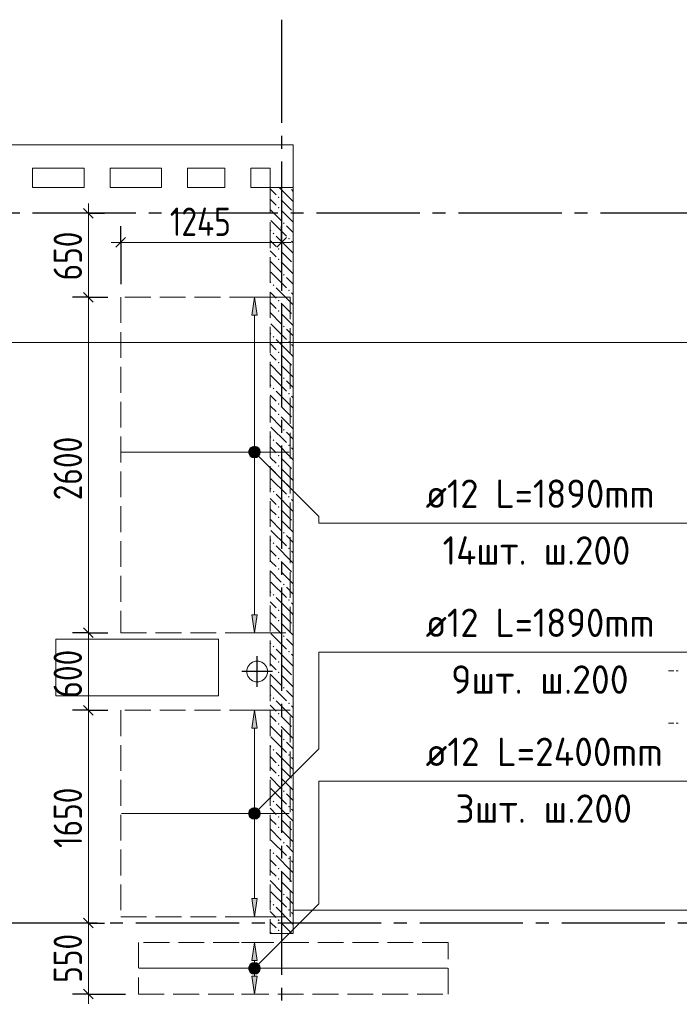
# Model space of a CAD drawing. Header units: millimetres. Extents: x 0 to 61017, y 0 to 42000.
# Tile 12 of 17: x 32810 to 37922, y 28171 to 35800. Entities that reach past the tile are written whole.
import ezdxf

# ---------------------------------------------------------------- set-up
doc = ezdxf.new("R2010")
doc.units = ezdxf.units.MM
doc.linetypes.add('______2', pattern=[270, 200, -70])
doc.linetypes.add('______5', pattern=[1100, 800, -100, 100, -100])
for name, color, linetype, lineweight in [('Standard', 7, 'Continuous', 25), ('ДОП Верх по Х', 7, 'Continuous', 25), ('ЖБ Перекрытие верхний уровень', 7, 'Continuous', 35), ('ЖБ Стена верхний уровень', 7, 'Continuous', 35), ('Оси', 40, '______5', 18), ('Позиционная метка номер позиции', 7, 'Continuous', 13), ('Примечания', 7, 'Continuous', 25)]:
    doc.layers.add(name, color=color, linetype=linetype, lineweight=lineweight)
doc.styles.add('GOST 2.304-81', font='txt')
doc.styles.add('ISOCPEUR', font='txt')

msp = doc.modelspace()

# ---------------------------------------------------------------- hatches: boundary and pattern name
at = {"layer": 'ДОП Верх по Х', "linetype": 'Continuous', "lineweight": 13, "transparency": 33554687}
for points in [[(34649, 33510), (34629, 33650), (34609, 33510)], [(34591.5, 32450), (34666.5, 32450), (34661.2, 32468.8)], [(34591.5, 32450), (34661.2, 32468.8), (34596.7, 32468.8)], [(34596.7, 32431.2), (34666.5, 32450), (34591.5, 32450)], [(34596.7, 32468.8), (34661.2, 32468.8), (34647.7, 32482.3)], [(34596.7, 32468.8), (34647.7, 32482.3), (34610.2, 32482.3)], [(34596.7, 32431.2), (34661.2, 32431.2), (34666.5, 32450)], [(34610.2, 32417.7), (34661.2, 32431.2), (34596.7, 32431.2)], [(34610.2, 32482.3), (34647.7, 32482.3), (34629, 32487.5)], [(34610.2, 32417.7), (34647.7, 32417.7), (34661.2, 32431.2)], [(34647.7, 32417.7), (34610.2, 32417.7), (34629, 32412.5)], [(34649, 30310), (34629, 30450), (34609, 30310)], [(34596.7, 29668.8), (34661.2, 29668.8), (34647.7, 29682.2)], [(34596.7, 29668.8), (34647.7, 29682.2), (34610.2, 29682.2)], [(34610.2, 29682.2), (34647.7, 29682.2), (34629, 29687.5)], [(34591.5, 29650), (34666.5, 29650), (34661.2, 29668.8)], [(34591.5, 29650), (34661.2, 29668.8), (34596.7, 29668.8)], [(34596.7, 29631.2), (34666.5, 29650), (34591.5, 29650)], [(34596.7, 29631.2), (34661.2, 29631.2), (34666.5, 29650)], [(34610.2, 29617.7), (34661.2, 29631.2), (34596.7, 29631.2)], [(34610.2, 29617.7), (34647.7, 29617.7), (34661.2, 29631.2)], [(34647.7, 29617.7), (34610.2, 29617.7), (34629, 29612.5)], [(34649, 28510), (34629, 28650), (34609, 28510)], [(34591.5, 28450), (34666.5, 28450), (34661.2, 28468.8)], [(34591.5, 28450), (34661.2, 28468.8), (34596.7, 28468.8)], [(34596.7, 28468.8), (34661.2, 28468.8), (34647.7, 28482.2)], [(34596.7, 28468.8), (34647.7, 28482.2), (34610.2, 28482.2)], [(34610.2, 28482.2), (34647.7, 28482.2), (34629, 28487.5)], [(34596.7, 28431.2), (34666.5, 28450), (34591.5, 28450)], [(34596.7, 28431.2), (34661.2, 28431.2), (34666.5, 28450)], [(34610.2, 28417.7), (34661.2, 28431.2), (34596.7, 28431.2)], [(34610.2, 28417.7), (34647.7, 28417.7), (34661.2, 28431.2)], [(34647.7, 28417.7), (34610.2, 28417.7), (34629, 28412.5)]]:
    msp.add_hatch(color=7, dxfattribs=at).paths.add_polyline_path(points)
for points in [[(34649, 31190), (34629, 31050), (34609, 31190)], [(34649, 28990), (34629, 28850), (34609, 28990)], [(34649, 28390), (34629, 28250), (34609, 28390)]]:
    msp.add_hatch(color=7, dxfattribs=at).paths.add_polyline_path(points, flags=16)
at = {"layer": 'ЖБ Стена верхний уровень', "linetype": 'Continuous', "lineweight": 18, "transparency": 33554687}
for points in [[(34900.3, 34500), (34896.9, 34496.6), (34893.6, 34500)], [(34810.4, 34423.1), (34816.9, 34429.6), (34823.4, 34423.1), (34816.9, 34416.6)], [(34810.4, 34343.1), (34816.9, 34349.6), (34823.4, 34343.1), (34816.9, 34336.6)], [(34850.5, 34223.1), (34857, 34229.6), (34863.5, 34223.1), (34857, 34216.6)], [(34770.5, 34143.1), (34777, 34149.6), (34783.4, 34143.1), (34777, 34136.6)], [(34890.5, 34103.1), (34896.9, 34109.6), (34903.4, 34103.1), (34896.9, 34096.6)], [(34810.4, 34023.1), (34816.9, 34029.6), (34823.4, 34023.1), (34816.9, 34016.6)], [(34810.4, 33943.1), (34816.9, 33949.6), (34823.4, 33943.1), (34816.9, 33936.6)], [(34850.5, 33823.1), (34857, 33829.6), (34863.5, 33823.1), (34857, 33816.6)], [(34770.5, 33743.1), (34777, 33749.6), (34783.4, 33743.1), (34777, 33736.6)], [(34890.5, 33703.1), (34896.9, 33709.6), (34903.4, 33703.1), (34896.9, 33696.6)], [(34810.4, 33623.1), (34816.9, 33629.6), (34823.4, 33623.1), (34816.9, 33616.6)], [(34810.4, 33543.1), (34816.9, 33549.6), (34823.4, 33543.1), (34816.9, 33536.6)], [(34850.5, 33423.1), (34857, 33429.6), (34863.5, 33423.1), (34857, 33416.6)], [(34770.5, 33343.1), (34777, 33349.6), (34783.4, 33343.1), (34777, 33336.6)], [(34890.5, 33303.1), (34896.9, 33309.6), (34903.4, 33303.1), (34896.9, 33296.6)], [(34810.4, 33223.1), (34816.9, 33229.6), (34823.4, 33223.1), (34816.9, 33216.6)], [(34810.4, 33143.1), (34816.9, 33149.6), (34823.4, 33143.1), (34816.9, 33136.6)], [(34850.5, 33023.1), (34857, 33029.6), (34863.5, 33023.1), (34857, 33016.6)], [(34770.5, 32943.1), (34777, 32949.6), (34783.4, 32943.1), (34777, 32936.6)], [(34890.5, 32903.1), (34896.9, 32909.6), (34903.4, 32903.1), (34896.9, 32896.6)], [(34810.4, 32823.1), (34816.9, 32829.6), (34823.4, 32823.1), (34816.9, 32816.6)], [(34810.4, 32743.1), (34816.9, 32749.6), (34823.4, 32743.1), (34816.9, 32736.6)], [(34850.5, 32623.1), (34857, 32629.6), (34863.5, 32623.1), (34857, 32616.6)], [(34770.5, 32543.1), (34777, 32549.6), (34783.4, 32543.1), (34777, 32536.6)], [(34890.5, 32503.1), (34896.9, 32509.6), (34903.4, 32503.1), (34896.9, 32496.6)], [(34810.4, 32423.1), (34816.9, 32429.6), (34823.4, 32423.1), (34816.9, 32416.6)], [(34810.4, 32343.1), (34816.9, 32349.6), (34823.4, 32343.1), (34816.9, 32336.6)], [(34850.5, 32223.1), (34857, 32229.6), (34863.5, 32223.1), (34857, 32216.6)], [(34770.5, 32143.1), (34777, 32149.6), (34783.4, 32143.1), (34777, 32136.6)], [(34890.5, 32103.1), (34896.9, 32109.6), (34903.4, 32103.1), (34896.9, 32096.6)], [(34810.4, 32023.1), (34816.9, 32029.6), (34823.4, 32023.1), (34816.9, 32016.6)], [(34810.4, 31943.1), (34816.9, 31949.6), (34823.4, 31943.1), (34816.9, 31936.6)], [(34850.5, 31823.1), (34857, 31829.6), (34863.5, 31823.1), (34857, 31816.6)], [(34770.5, 31743.1), (34777, 31749.6), (34783.4, 31743.1), (34777, 31736.6)], [(34890.5, 31703.1), (34896.9, 31709.6), (34903.4, 31703.1), (34896.9, 31696.6)], [(34810.4, 31623.1), (34816.9, 31629.6), (34823.4, 31623.1), (34816.9, 31616.6)], [(34810.4, 31543.1), (34816.9, 31549.6), (34823.4, 31543.1), (34816.9, 31536.6)], [(34850.5, 31423.1), (34857, 31429.6), (34863.5, 31423.1), (34857, 31416.6)], [(34770.5, 31343.1), (34777, 31349.6), (34783.4, 31343.1), (34777, 31336.6)], [(34890.5, 31303.1), (34896.9, 31309.6), (34903.4, 31303.1), (34896.9, 31296.6)], [(34810.4, 31223.1), (34816.9, 31229.6), (34823.4, 31223.1), (34816.9, 31216.6)], [(34810.4, 31143.1), (34816.9, 31149.6), (34823.4, 31143.1), (34816.9, 31136.6)], [(34850.5, 31023.1), (34857, 31029.6), (34863.5, 31023.1), (34857, 31016.6)], [(34770.5, 30943.1), (34777, 30949.6), (34783.4, 30943.1), (34777, 30936.6)], [(34890.5, 30903.1), (34896.9, 30909.6), (34903.4, 30903.1), (34896.9, 30896.6)], [(34810.4, 30823.1), (34816.9, 30829.6), (34823.4, 30823.1), (34816.9, 30816.6)], [(34810.4, 30743.1), (34816.9, 30749.6), (34823.4, 30743.1), (34816.9, 30736.6)], [(34850.5, 30623.1), (34857, 30629.6), (34863.5, 30623.1), (34857, 30616.6)], [(34770.5, 30543.1), (34777, 30549.6), (34783.4, 30543.1), (34777, 30536.6)], [(34890.5, 30503.1), (34896.9, 30509.6), (34903.4, 30503.1), (34896.9, 30496.6)], [(34810.4, 30423.1), (34816.9, 30429.6), (34823.4, 30423.1), (34816.9, 30416.6)], [(34810.4, 30343.1), (34816.9, 30349.6), (34823.4, 30343.1), (34816.9, 30336.6)], [(34850.5, 30223.1), (34857, 30229.6), (34863.5, 30223.1), (34857, 30216.6)], [(34770.5, 30143.1), (34777, 30149.6), (34783.4, 30143.1), (34777, 30136.6)], [(34890.5, 30103.1), (34896.9, 30109.6), (34903.4, 30103.1), (34896.9, 30096.6)], [(34810.4, 30023.1), (34816.9, 30029.6), (34823.4, 30023.1), (34816.9, 30016.6)], [(34810.4, 29943.1), (34816.9, 29949.6), (34823.4, 29943.1), (34816.9, 29936.6)], [(34850.5, 29823.1), (34857, 29829.6), (34863.5, 29823.1), (34857, 29816.6)], [(34770.5, 29743.1), (34777, 29749.6), (34783.4, 29743.1), (34777, 29736.6)], [(34890.5, 29703.1), (34896.9, 29709.6), (34903.4, 29703.1), (34896.9, 29696.6)], [(34810.4, 29623.1), (34816.9, 29629.6), (34823.4, 29623.1), (34816.9, 29616.6)], [(34810.4, 29543.1), (34816.9, 29549.6), (34823.4, 29543.1), (34816.9, 29536.6)], [(34850.5, 29423.1), (34857, 29429.6), (34863.5, 29423.1), (34857, 29416.6)], [(34770.5, 29343.1), (34777, 29349.6), (34783.4, 29343.1), (34777, 29336.6)], [(34890.5, 29303.1), (34896.9, 29309.6), (34903.4, 29303.1), (34896.9, 29296.6)], [(34810.4, 29223.1), (34816.9, 29229.6), (34823.4, 29223.1), (34816.9, 29216.6)], [(34810.4, 29143.1), (34816.9, 29149.6), (34823.4, 29143.1), (34816.9, 29136.6)], [(34850.5, 29023.1), (34857, 29029.6), (34863.5, 29023.1), (34857, 29016.6)], [(34770.5, 28943.1), (34777, 28949.6), (34783.4, 28943.1), (34777, 28936.6)], [(34890.5, 28903.1), (34896.9, 28909.6), (34903.4, 28903.1), (34896.9, 28896.6)], [(34810.4, 28823.1), (34816.9, 28829.6), (34823.4, 28823.1), (34816.9, 28816.6)], [(34810.4, 28743.1), (34816.9, 28749.6), (34823.4, 28743.1), (34816.9, 28736.6)]]:
    msp.add_hatch(color=7, dxfattribs=at).paths.add_polyline_path(points, flags=16)
at = {"layer": 'Позиционная метка номер позиции', "linetype": 'Continuous', "lineweight": 13, "transparency": 33554687}
for points in [[(34585.7, 32461.5), (34617.5, 32493.3), (34597.2, 32481.8)], [(34617.5, 32493.3), (34585.7, 32461.5), (34585.7, 32438.5)], [(34617.5, 32493.3), (34585.7, 32438.5), (34640.4, 32493.3)], [(34640.4, 32493.3), (34585.7, 32438.5), (34597.2, 32418.2)], [(34640.4, 32493.3), (34597.2, 32418.2), (34660.8, 32481.8)], [(34660.8, 32481.8), (34597.2, 32418.2), (34617.5, 32406.7)], [(34660.8, 32481.8), (34617.5, 32406.7), (34672.3, 32461.5)], [(34672.3, 32461.5), (34617.5, 32406.7), (34640.4, 32406.7)], [(34672.3, 32461.5), (34640.4, 32406.7), (34672.3, 32438.5)], [(34672.3, 32438.5), (34640.4, 32406.7), (34660.8, 32418.2)], [(34585.7, 29661.5), (34660.8, 29618.2), (34597.2, 29681.8)], [(34597.2, 29681.8), (34672.3, 29638.5), (34617.5, 29693.3)], [(34597.2, 29681.8), (34660.8, 29618.2), (34672.3, 29638.5)], [(34617.5, 29693.3), (34672.3, 29638.5), (34672.3, 29661.5)], [(34617.5, 29693.3), (34672.3, 29661.5), (34640.4, 29693.3)], [(34640.4, 29693.3), (34672.3, 29661.5), (34660.8, 29681.8)], [(34585.7, 29638.5), (34640.4, 29606.7), (34585.7, 29661.5)], [(34585.7, 29661.5), (34640.4, 29606.7), (34660.8, 29618.2)], [(34617.5, 29606.7), (34585.7, 29638.5), (34597.2, 29618.2)], [(34585.7, 29638.5), (34617.5, 29606.7), (34640.4, 29606.7)], [(34585.7, 28461.5), (34660.8, 28418.2), (34597.2, 28481.8)], [(34585.7, 28438.5), (34640.4, 28406.7), (34585.7, 28461.5)], [(34585.7, 28461.5), (34640.4, 28406.7), (34660.8, 28418.2)], [(34597.2, 28481.8), (34672.3, 28438.5), (34617.5, 28493.3)], [(34597.2, 28481.8), (34660.8, 28418.2), (34672.3, 28438.5)], [(34617.5, 28493.3), (34672.3, 28438.5), (34672.3, 28461.5)], [(34617.5, 28493.3), (34672.3, 28461.5), (34640.4, 28493.3)], [(34640.4, 28493.3), (34672.3, 28461.5), (34660.8, 28481.8)], [(34617.5, 28406.7), (34585.7, 28438.5), (34597.2, 28418.2)], [(34585.7, 28438.5), (34617.5, 28406.7), (34640.4, 28406.7)]]:
    msp.add_hatch(color=7, dxfattribs=at).paths.add_polyline_path(points)

# ---------------------------------------------------------------- linework, layer by layer
at = {"layer": 'Standard', "color": 7, "linetype": 'Continuous', "lineweight": 25, "transparency": 33554687}
for p, q in [((33305.5, 34337.5), (33380.5, 34262.5)), ((33555.5, 34037.1), (33630.5, 34112.1)), ((34802.5, 34037.1), (34877.5, 34112.1)), ((33305.5, 33687.5), (33380.5, 33612.5)), ((33305.5, 31087.5), (33380.5, 31012.5)), ((33305.5, 30487.5), (33380.5, 30412.5)), ((33305.5, 28837.5), (33380.5, 28762.5)), ((33305.5, 28287.5), (33380.5, 28212.5))]:
    msp.add_line(p, q, dxfattribs=at)
at = {"layer": 'Standard', "color": 7, "linetype": 'Continuous', "lineweight": 13, "transparency": 33554687}
for p, q in [((33343, 34300), (33343, 34375)), ((33593, 34074.6), (33518, 34074.6)), ((33593, 34074.6), (34840, 34074.6)), ((34840, 34074.6), (34915, 34074.6)), ((33343, 33650), (33343, 31050)), ((33343, 31050), (33343, 30450)), ((33343, 30450), (33343, 28800)), ((33343, 28800), (33343, 28250)), ((33343, 28250), (33343, 28175))]:
    msp.add_line(p, q, dxfattribs=at)
at = {"layer": 'Standard', "color": 251, "linetype": 'Continuous', "lineweight": -3, "true_color": 0x656565, "transparency": 33554687}
for p, q in [((33343, 34300), (33218, 34300)), ((33343, 34300), (33468, 34300)), ((33343, 34300), (33343, 34300)), ((33593, 34074.6), (33593, 34199.6)), ((34840, 34074.6), (34840, 34199.6)), ((33593, 34074.6), (33593, 33949.6)), ((33593, 34074.6), (33593, 33750)), ((34840, 34074.6), (34840, 33949.6)), ((34840, 34074.6), (34840, 33750)), ((33343, 33650), (33218, 33650)), ((33343, 33650), (33468, 33650)), ((33343, 33650), (33493, 33650)), ((33343, 31050), (33218, 31050)), ((33343, 31050), (33468, 31050)), ((33343, 31050), (33493, 31050)), ((33343, 30450), (33218, 30450)), ((33343, 30450), (33468, 30450)), ((33343, 30450), (33493, 30450)), ((33343, 28800), (33218, 28800)), ((33343, 28800), (33468, 28800)), ((33343, 28800), (33343, 28800)), ((33343, 28250), (33218, 28250)), ((33343, 28250), (33468, 28250)), ((33343, 28250), (33630, 28250))]:
    msp.add_line(p, q, dxfattribs=at)
at = {"layer": 'Standard', "color": 8, "linetype": '______5', "lineweight": -3, "transparency": 33554687}
for p, q in [((34650, 30630.5), (34650, 30869.5)), ((34769.5, 30750), (34530.5, 30750))]:
    msp.add_line(p, q, dxfattribs=at)
at = {"layer": 'Standard', "color": 7, "linetype": 'Continuous', "lineweight": 13, "transparency": 33554687}
msp.add_lwpolyline([(33343, 34300), (33343, 33682), (33343, 33682), (33343, 33650)], dxfattribs=at)
at = {"layer": 'Standard', "color": 254, "linetype": 'Continuous', "lineweight": 13, "true_color": 0xc4c4ff, "transparency": 33554687}
msp.add_lwpolyline([(7031, 20600), (49449, 20600), (49449, 33300), (7031, 33300), (7031, 20600)], dxfattribs=at)
at = {"layer": 'ДОП Верх по Х', "color": 251, "linetype": 'Continuous', "lineweight": 13, "true_color": 0x494949, "transparency": 33554687}
for p, q in [((34629, 33650), (34529, 33650)), ((34629, 33650), (34609, 33510)), ((34649, 33510), (34629, 33650)), ((34629, 33650), (34729, 33650)), ((34629, 33650), (34629, 33650)), ((34609, 33510), (34649, 33510)), ((34629, 32480), (34629, 33510)), ((34591.5, 32450), (34591.5, 32450)), ((34666.5, 32450), (34666.5, 32450)), ((34629, 31190), (34629, 32420)), ((34629, 31050), (34609, 31190)), ((34609, 31190), (34649, 31190)), ((34649, 31190), (34629, 31050)), ((34629, 31050), (34529, 31050)), ((34629, 31050), (34729, 31050)), ((34629, 31050), (34629, 31050)), ((34629, 30450), (34529, 30450)), ((34629, 30450), (34609, 30310)), ((34649, 30310), (34629, 30450)), ((34629, 30450), (34729, 30450)), ((34629, 30450), (34629, 30450)), ((34609, 30310), (34649, 30310)), ((34629, 29680), (34629, 30310)), ((34591.5, 29650), (34591.5, 29650)), ((34629, 28990), (34629, 29620)), ((34666.5, 29650), (34666.5, 29650)), ((34629, 28850), (34609, 28990)), ((34609, 28990), (34649, 28990)), ((34649, 28990), (34629, 28850)), ((34629, 28850), (34529, 28850)), ((34629, 28850), (34729, 28850)), ((34629, 28850), (34629, 28850)), ((34629, 28650), (34529, 28650)), ((34629, 28650), (34609, 28510)), ((34649, 28510), (34629, 28650)), ((34629, 28650), (34729, 28650)), ((34629, 28650), (34629, 28650)), ((34609, 28510), (34649, 28510)), ((34629, 28480), (34629, 28510)), ((34591.5, 28450), (34591.5, 28450)), ((34629, 28250), (34609, 28390)), ((34609, 28390), (34649, 28390)), ((34629, 28390), (34629, 28420)), ((34649, 28390), (34629, 28250)), ((34666.5, 28450), (34666.5, 28450)), ((34629, 28250), (34529, 28250)), ((34629, 28250), (34729, 28250)), ((34629, 28250), (34629, 28250))]:
    msp.add_line(p, q, dxfattribs=at)
at = {"layer": 'ДОП Верх по Х', "color": 7, "linetype": 'Continuous', "lineweight": 18, "transparency": 33554687}
for p, q in [((33599, 32450), (34899, 32450)), ((33599, 29650), (34899, 29650)), ((36124, 28450), (33736, 28450))]:
    msp.add_line(p, q, dxfattribs=at)
at = {"layer": 'ДОП Верх по Х', "color": 7, "linetype": 'Continuous', "lineweight": 13, "transparency": 33554687}
for p, q in [((35935.4, 31900), (37977.4, 31900)), ((35935.4, 30900), (37977.4, 30900)), ((35935.4, 29900), (38043.4, 29900))]:
    msp.add_line(p, q, dxfattribs=at)
at = {"layer": 'ДОП Верх по Х', "color": 251, "linetype": 'Continuous', "lineweight": 13, "true_color": 0x494949, "transparency": 33554687}
for centre in [(34629, 32450), (34629, 29650), (34629, 28450)]:
    msp.add_circle(centre, 37.5, dxfattribs=at)
at = {"layer": 'ЖБ Перекрытие верхний уровень', "color": 7, "linetype": 'Continuous', "lineweight": 18, "transparency": 33554687}
for p, q in [((34930, 34830), (28240, 34830)), ((34930, 28900), (34930, 34830)), ((32910, 34500), (32910, 34650)), ((32910, 34650), (33310, 34650)), ((33310, 34650), (33310, 34500)), ((33510, 34500), (33510, 34650)), ((33510, 34650), (33910, 34650)), ((33910, 34650), (33910, 34500)), ((34110, 34650), (34400, 34650)), ((34110, 34500), (34110, 34650)), ((34400, 34650), (34400, 34500)), ((34600, 34500), (34600, 34650)), ((34600, 34650), (34750, 34650)), ((34750, 34650), (34750, 34500)), ((33310, 34500), (32910, 34500)), ((33910, 34500), (33510, 34500)), ((34400, 34500), (34110, 34500)), ((34750, 34500), (34600, 34500)), ((34350, 31000), (33090, 31000)), ((33090, 31000), (33090, 30560)), ((34350, 30560), (34350, 31000)), ((34613.4, 30821.9), (34593, 30807)), ((34637.4, 30829.7), (34613.4, 30821.9)), ((34662.6, 30829.7), (34637.4, 30829.7)), ((34686.6, 30821.9), (34662.6, 30829.7)), ((34707, 30807), (34686.6, 30821.9)), ((34578.1, 30786.6), (34570.3, 30762.6)), ((34570.3, 30762.6), (34570.3, 30737.4)), ((34593, 30807), (34578.1, 30786.6)), ((34721.9, 30786.6), (34707, 30807)), ((34729.7, 30762.6), (34721.9, 30786.6)), ((34729.7, 30737.4), (34729.7, 30762.6)), ((34570.3, 30737.4), (34578.1, 30713.4)), ((34578.1, 30713.4), (34593, 30693)), ((34593, 30693), (34613.4, 30678.1)), ((34613.4, 30678.1), (34637.4, 30670.3)), ((34637.4, 30670.3), (34662.6, 30670.3)), ((34662.6, 30670.3), (34686.6, 30678.1)), ((34686.6, 30678.1), (34707, 30693)), ((34707, 30693), (34721.9, 30713.4)), ((34721.9, 30713.4), (34729.7, 30737.4)), ((33090, 30560), (34350, 30560)), ((39880, 28900), (34930, 28900))]:
    msp.add_line(p, q, dxfattribs=at)
at = {"layer": 'ЖБ Стена верхний уровень', "color": 251, "linetype": '______2', "lineweight": 13, "true_color": 0x656565, "transparency": 33554687}
for p, q in [((34930, 34500), (34750, 34500)), ((34750, 34500), (34750, 28720)), ((34930, 28720), (34930, 34500)), ((34750, 28720), (34930, 28720))]:
    msp.add_line(p, q, dxfattribs=at)
at = {"layer": 'ЖБ Стена верхний уровень', "color": 9, "linetype": 'Continuous', "lineweight": 18, "true_color": 0xc7c7c7, "transparency": 33554687}
for p, q in [((34750, 34490.1), (34796.9, 34443.1)), ((34916.9, 34403.1), (34820.1, 34500)), ((34916.9, 34483.1), (34930, 34470.1)), ((34757, 34403.1), (34750, 34410.1)), ((34750, 34330.1), (34837, 34243.1)), ((34796.9, 34363.1), (34757, 34403.1)), ((34837, 34403.1), (34916.9, 34323.1)), ((34916.9, 34403.1), (34930, 34390.1)), ((34837, 34323.1), (34930, 34230.1)), ((34757, 34243.1), (34877, 34123.1)), ((34930, 34150.1), (34877, 34203.1)), ((34750, 34170.1), (34757, 34163.1)), ((34916.9, 34003.1), (34796.9, 34123.1)), ((34750, 34090.1), (34796.9, 34043.1)), ((34916.9, 34083.1), (34930, 34070.1)), ((34757, 34003.1), (34750, 34010.1)), ((34796.9, 33963.1), (34757, 34003.1)), ((34837, 34003.1), (34916.9, 33923.1)), ((34916.9, 34003.1), (34930, 33990.1)), ((34750, 33930.1), (34837, 33843.1)), ((34837, 33923.1), (34930, 33830.1)), ((34757, 33843.1), (34877, 33723.1)), ((34930, 33750.1), (34877, 33803.1)), ((34750, 33770.1), (34757, 33763.1)), ((34916.9, 33603.1), (34796.9, 33723.1)), ((34750, 33690.1), (34796.9, 33643.1)), ((34916.9, 33683.1), (34930, 33670.1)), ((34757, 33603.1), (34750, 33610.1)), ((34796.9, 33563.1), (34757, 33603.1)), ((34837, 33603.1), (34916.9, 33523.1)), ((34916.9, 33603.1), (34930, 33590.1)), ((34750, 33530.1), (34837, 33443.1)), ((34837, 33523.1), (34930, 33430.1)), ((34757, 33443.1), (34877, 33323.1)), ((34750, 33370.1), (34757, 33363.1)), ((34930, 33350.1), (34877, 33403.1)), ((34750, 33290.1), (34796.9, 33243.1)), ((34916.9, 33203.1), (34796.9, 33323.1)), ((34916.9, 33283.1), (34930, 33270.1)), ((34757, 33203.1), (34750, 33210.1)), ((34796.9, 33163.1), (34757, 33203.1)), ((34837, 33203.1), (34916.9, 33123.1)), ((34916.9, 33203.1), (34930, 33190.1)), ((34750, 33130.1), (34837, 33043.1)), ((34837, 33123.1), (34930, 33030.1)), ((34757, 33043.1), (34877, 32923.1)), ((34750, 32970.1), (34757, 32963.1)), ((34930, 32950.1), (34877, 33003.1)), ((34750, 32890.1), (34796.9, 32843.1)), ((34916.9, 32803.1), (34796.9, 32923.1)), ((34916.9, 32883.1), (34930, 32870.1)), ((34757, 32803.1), (34750, 32810.1)), ((34750, 32730.1), (34837, 32643.1)), ((34796.9, 32763.1), (34757, 32803.1)), ((34837, 32803.1), (34916.9, 32723.1)), ((34916.9, 32803.1), (34930, 32790.1)), ((34837, 32723.1), (34930, 32630.1)), ((34757, 32643.1), (34877, 32523.1)), ((34930, 32550.1), (34877, 32603.1)), ((34750, 32570.1), (34757, 32563.1)), ((34916.9, 32403.1), (34796.9, 32523.1)), ((34750, 32490.1), (34796.9, 32443.1)), ((34916.9, 32483.1), (34930, 32470.1)), ((34757, 32403.1), (34750, 32410.1)), ((34796.9, 32363.1), (34757, 32403.1)), ((34837, 32403.1), (34916.9, 32323.1)), ((34916.9, 32403.1), (34930, 32390.1)), ((34750, 32330.1), (34837, 32243.1)), ((34837, 32323.1), (34930, 32230.1)), ((34757, 32243.1), (34877, 32123.1)), ((34930, 32150.1), (34877, 32203.1)), ((34750, 32170.1), (34757, 32163.1)), ((34916.9, 32003.1), (34796.9, 32123.1)), ((34750, 32090.1), (34796.9, 32043.1)), ((34916.9, 32083.1), (34930, 32070.1)), ((34757, 32003.1), (34750, 32010.1)), ((34796.9, 31963.1), (34757, 32003.1)), ((34837, 32003.1), (34916.9, 31923.1)), ((34916.9, 32003.1), (34930, 31990.1)), ((34750, 31930.1), (34837, 31843.1)), ((34837, 31923.1), (34930, 31830.1)), ((34757, 31843.1), (34877, 31723.1)), ((34750, 31770.1), (34757, 31763.1)), ((34930, 31750.1), (34877, 31803.1)), ((34750, 31690.1), (34796.9, 31643.1)), ((34916.9, 31603.1), (34796.9, 31723.1)), ((34916.9, 31683.1), (34930, 31670.1)), ((34757, 31603.1), (34750, 31610.1)), ((34796.9, 31563.1), (34757, 31603.1)), ((34837, 31603.1), (34916.9, 31523.1)), ((34916.9, 31603.1), (34930, 31590.1)), ((34750, 31530.1), (34837, 31443.1)), ((34837, 31523.1), (34930, 31430.1)), ((34757, 31443.1), (34877, 31323.1)), ((34750, 31370.1), (34757, 31363.1)), ((34930, 31350.1), (34877, 31403.1)), ((34750, 31290.1), (34796.9, 31243.1)), ((34916.9, 31203.1), (34796.9, 31323.1)), ((34916.9, 31283.1), (34930, 31270.1)), ((34757, 31203.1), (34750, 31210.1)), ((34796.9, 31163.1), (34757, 31203.1)), ((34837, 31203.1), (34916.9, 31123.1)), ((34916.9, 31203.1), (34930, 31190.1)), ((34750, 31130.1), (34837, 31043.1)), ((34837, 31123.1), (34930, 31030.1)), ((34757, 31043.1), (34877, 30923.1)), ((34930, 30950.1), (34877, 31003.1)), ((34750, 30970.1), (34757, 30963.1)), ((34916.9, 30803.1), (34796.9, 30923.1)), ((34750, 30890.1), (34796.9, 30843.1)), ((34916.9, 30883.1), (34930, 30870.1)), ((34757, 30803.1), (34750, 30810.1)), ((34796.9, 30763.1), (34757, 30803.1)), ((34837, 30803.1), (34916.9, 30723.1)), ((34916.9, 30803.1), (34930, 30790.1)), ((34750, 30730.1), (34837, 30643.1)), ((34837, 30723.1), (34930, 30630.1)), ((34757, 30643.1), (34877, 30523.1)), ((34930, 30550.1), (34877, 30603.1)), ((34750, 30570.1), (34757, 30563.1)), ((34916.9, 30403.1), (34796.9, 30523.1)), ((34750, 30490.1), (34796.9, 30443.1)), ((34916.9, 30483.1), (34930, 30470.1)), ((34757, 30403.1), (34750, 30410.1)), ((34796.9, 30363.1), (34757, 30403.1)), ((34837, 30403.1), (34916.9, 30323.1)), ((34916.9, 30403.1), (34930, 30390.1)), ((34750, 30330.1), (34837, 30243.1)), ((34837, 30323.1), (34930, 30230.1)), ((34757, 30243.1), (34877, 30123.1)), ((34750, 30170.1), (34757, 30163.1)), ((34930, 30150.1), (34877, 30203.1)), ((34750, 30090.1), (34796.9, 30043.1)), ((34916.9, 30003.1), (34796.9, 30123.1)), ((34916.9, 30083.1), (34930, 30070.1)), ((34757, 30003.1), (34750, 30010.1)), ((34796.9, 29963.1), (34757, 30003.1)), ((34837, 30003.1), (34916.9, 29923.1)), ((34916.9, 30003.1), (34930, 29990.1)), ((34750, 29930.1), (34837, 29843.1)), ((34837, 29923.1), (34930, 29830.1)), ((34757, 29843.1), (34877, 29723.1)), ((34750, 29770.1), (34757, 29763.1)), ((34930, 29750.1), (34877, 29803.1)), ((34750, 29690.1), (34796.9, 29643.1)), ((34916.9, 29603.1), (34796.9, 29723.1)), ((34916.9, 29683.1), (34930, 29670.1)), ((34757, 29603.1), (34750, 29610.1)), ((34796.9, 29563.1), (34757, 29603.1)), ((34837, 29603.1), (34916.9, 29523.1)), ((34916.9, 29603.1), (34930, 29590.1)), ((34750, 29530.1), (34837, 29443.1)), ((34837, 29523.1), (34930, 29430.1)), ((34757, 29443.1), (34877, 29323.1)), ((34930, 29350.1), (34877, 29403.1)), ((34750, 29370.1), (34757, 29363.1)), ((34916.9, 29203.1), (34796.9, 29323.1)), ((34750, 29290.1), (34796.9, 29243.1)), ((34916.9, 29283.1), (34930, 29270.1)), ((34757, 29203.1), (34750, 29210.1)), ((34796.9, 29163.1), (34757, 29203.1)), ((34837, 29203.1), (34916.9, 29123.1)), ((34916.9, 29203.1), (34930, 29190.1)), ((34750, 29130.1), (34837, 29043.1)), ((34837, 29123.1), (34930, 29030.1)), ((34757, 29043.1), (34877, 28923.1)), ((34930, 28950.1), (34877, 29003.1)), ((34750, 28970.1), (34757, 28963.1)), ((34916.9, 28803.1), (34796.9, 28923.1)), ((34750, 28890.1), (34796.9, 28843.1)), ((34916.9, 28883.1), (34930, 28870.1)), ((34757, 28803.1), (34750, 28810.1)), ((34796.9, 28763.1), (34757, 28803.1)), ((34837, 28803.1), (34916.9, 28723.1)), ((34916.9, 28803.1), (34930, 28790.1)), ((34750, 28730.1), (34760.1, 28720)), ((34837, 28723.1), (34840.1, 28720))]:
    msp.add_line(p, q, dxfattribs=at)
at = {"layer": 'ЖБ Стена верхний уровень', "color": 251, "linetype": '______2', "lineweight": 13, "true_color": 0x656565, "transparency": 33554687}
for points in [[(37880.2, 30755), (37838.4, 30755), (37880.2, 30755)], [(37896.8, 30755), (37913, 30755), (37896.8, 30755)], [(37880.2, 30350), (37838.4, 30350), (37880.2, 30350)], [(37880.2, 30350), (37838.4, 30350), (37880.2, 30350)], [(37896.8, 30350), (37913, 30350), (37896.8, 30350)], [(37896.8, 30350), (37913, 30350), (37896.8, 30350)]]:
    msp.add_lwpolyline(points, dxfattribs=at)
at = {"layer": 'Оси', "color": 8, "linetype": '______5', "lineweight": -3, "transparency": 33554687}
for p, q in [((34840, 35800), (34840, 15970)), ((50210, 34300), (4600, 34300)), ((50210, 34300), (4600, 34300)), ((49910, 28800), (4600, 28800))]:
    msp.add_line(p, q, dxfattribs=at)
at = {"layer": 'Позиционная метка номер позиции', "color": 7, "linetype": 'Continuous', "lineweight": 13, "transparency": 33554687}
for p, q in [((34597.2, 32481.8), (34597.2, 32481.8)), ((34660.8, 32481.8), (34660.8, 32481.8)), ((34597.2, 32418.2), (34597.2, 32418.2)), ((34660.8, 32418.2), (34660.8, 32418.2)), ((34597.2, 29681.8), (34597.2, 29681.8)), ((34660.8, 29681.8), (34660.8, 29681.8)), ((34597.2, 29618.2), (34597.2, 29618.2)), ((34660.8, 29618.2), (34660.8, 29618.2)), ((34597.2, 28481.8), (34597.2, 28481.8)), ((34660.8, 28481.8), (34660.8, 28481.8)), ((34597.2, 28418.2), (34597.2, 28418.2)), ((34660.8, 28418.2), (34660.8, 28418.2))]:
    msp.add_line(p, q, dxfattribs=at)
for points in [[(34629, 32450), (35129, 31950), (35129, 31900), (38135.4, 31900)], [(34629, 29650), (35129, 30150), (35129, 30900), (38135.4, 30900)], [(34629, 28450), (35129, 28950), (35129, 29900), (38135.4, 29900)]]:
    msp.add_lwpolyline(points, dxfattribs=at)
for centre in [(34629, 32450), (34629, 29650), (34629, 28450)]:
    msp.add_circle(centre, 45, dxfattribs=at)
at = {"layer": 'Примечания', "color": 7, "linetype": '______2', "lineweight": 18, "transparency": 33554687}
for p, q in [((34905, 33650), (33593, 33650)), ((33593, 33650), (33593, 31050)), ((34905, 31050), (34905, 33650)), ((33593, 31050), (34905, 31050)), ((34905, 30450), (33593, 30450)), ((33593, 30450), (33593, 28850)), ((34905, 28850), (34905, 30450)), ((33593, 28850), (34905, 28850)), ((36130, 28650), (33730, 28650)), ((33730, 28650), (33730, 28250)), ((36130, 28250), (36130, 28650)), ((33730, 28250), (36130, 28250))]:
    msp.add_line(p, q, dxfattribs=at)

# ---------------------------------------------------------------- texts
at = {"layer": 'Standard', "color": 7, "linetype": 'Continuous', "lineweight": 25, "transparency": 33554687, "insert": (33974.2, 34124.6), "char_height": 220, "width": 610.165, "attachment_point": 7, "style": 'GOST 2.304-81'}
msp.add_mtext('1245', dxfattribs=at)
at = {"layer": 'Standard', "color": 7, "linetype": 'Continuous', "lineweight": 25, "transparency": 33554687, "char_height": 220, "attachment_point": 7, "rotation": 90, "style": 'GOST 2.304-81'}
for s, insert, width in [('650', (33293, 33779.5), 516.396), ('2600', (33293, 32076.3), 672.616), ('600', (33293, 30546.7), 531.973), ('1650', (33293, 29382.6), 610.165), ('550', (33293, 28337.3), 500.814)]:
    msp.add_mtext(s, dxfattribs=dict(at, insert=insert, width=width))
at = {"layer": 'ДОП Верх по Х', "color": 7, "linetype": 'Continuous', "lineweight": 13, "transparency": 33554687, "char_height": 220, "attachment_point": 7, "style": 'ISOCPEUR'}
for s, insert, width in [('\\W0.94;ø12 L=1890mm ', (35955.4, 32017.3), 2104.383), ('\\W0.95;14шт. ш.200 ', (36087.4, 31577.3), 1842.007), ('\\W0.94;ø12 L=1890mm ', (35955.4, 31017.3), 2104.383), ('\\W0.97;9шт. ш.200 ', (36153.4, 30577.3), 1712.331), ('\\W0.96;ø12 L=2400mm ', (35955.4, 30017.3), 2172.611), ('\\W0.97;3шт. ш.200 ', (36186.4, 29577.3), 1712.324)]:
    msp.add_mtext(s, dxfattribs=dict(at, insert=insert, width=width))

doc.saveas('drawing.dxf')
